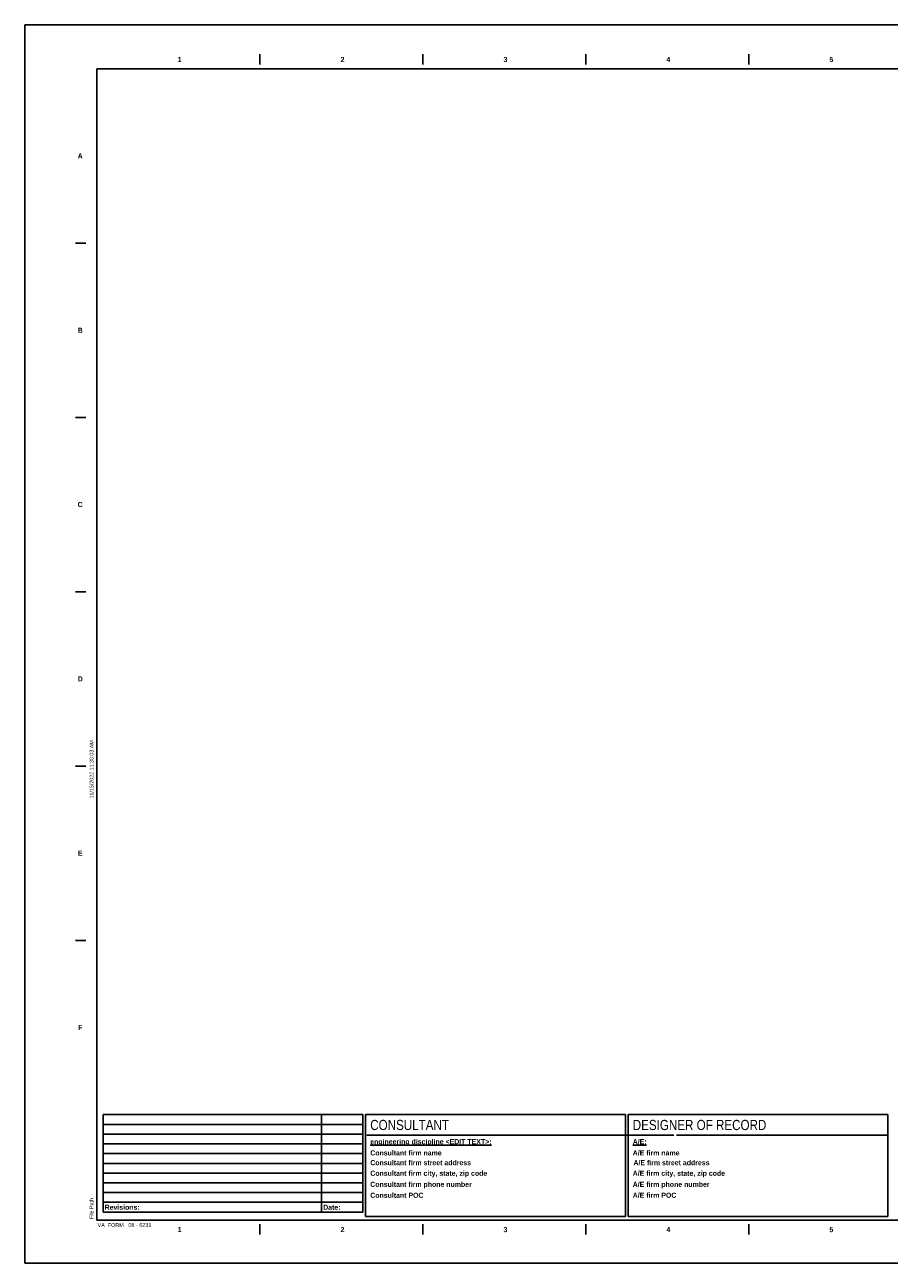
# Model space of a CAD drawing. Header units: inches. Extents: x 0 to 42, y 0 to 30.
# Tile 1 of 3: x 0 to 21, y 0 to 30. Entities that reach past the tile are written whole.
import ezdxf

# ---------------------------------------------------------------- set-up
doc = ezdxf.new("R2010")
doc.units = ezdxf.units.IN
doc.header["$MEASUREMENT"] = 0
doc.layers.add('G-ANNO-TEXT', color=211, linetype='Continuous')
doc.layers.add('G-ANNO-TTLB', color=81, linetype='Continuous')
doc.styles.add('Arial', font='arial.ttf', dxfattribs={"height": 0.092206})
doc.styles.add('Arial Narrow', font='ARIALN.TTF', dxfattribs={"width": 1.25, "height": 0.092183})
doc.styles.add('Arial Narrow_1', font='ARIALN.TTF', dxfattribs={"height": 0.245821})
doc.styles.add('Arial Narrow_B', font='ARIALNB.TTF', dxfattribs={"height": 0.122891})

msp = doc.modelspace()

# ---------------------------------------------------------------- linework, layer by layer
at = {"layer": 'G-ANNO-TTLB'}
for p, q in [((42, 30), (0, 30)), ((0, 30), (0, 0)), ((0.25, 30), (0, 30)), ((0, 30), (0, 29.75)), ((5.699, 29.285), (5.699, 29.035)), ((9.648, 29.285), (9.648, 29.035)), ((13.598, 29.285), (13.598, 29.035)), ((17.547, 29.285), (17.547, 29.035)), ((1.75, 28.933), (41.25, 28.933)), ((1.75, 1.046), (1.75, 28.933)), ((1.229, 24.71), (1.479, 24.71)), ((1.229, 20.488), (1.479, 20.488)), ((1.229, 16.265), (1.479, 16.265)), ((1.229, 12.042), (1.479, 12.042)), ((1.229, 7.82), (1.479, 7.82)), ((8.196, 3.599), (1.898, 3.599)), ((1.898, 1.24), (1.898, 3.599)), ((8.196, 3.363), (1.898, 3.363)), ((7.195, 1.476), (7.195, 3.599)), ((8.196, 1.24), (8.196, 3.599)), ((8.259, 3.599), (14.559, 3.599)), ((8.259, 1.13), (8.259, 3.599)), ((14.559, 3.599), (14.559, 1.13)), ((14.622, 3.599), (20.923, 3.599)), ((14.622, 1.13), (14.622, 3.599)), ((20.923, 3.599), (20.923, 1.13)), ((8.196, 3.127), (1.898, 3.127)), ((15.735, 3.099), (8.292, 3.099)), ((20.923, 3.099), (15.798, 3.099)), ((8.196, 2.891), (1.898, 2.891)), ((8.196, 2.655), (1.898, 2.655)), ((8.196, 2.419), (1.898, 2.419)), ((8.196, 2.184), (1.898, 2.184)), ((8.196, 1.948), (1.898, 1.948)), ((8.196, 1.712), (1.898, 1.712)), ((8.196, 1.476), (1.898, 1.476)), ((8.196, 1.24), (1.898, 1.24)), ((7.195, 1.24), (7.195, 1.476)), ((41.25, 1.046), (1.75, 1.046)), ((5.699, 0.693), (5.699, 0.943)), ((14.559, 1.13), (8.259, 1.13)), ((9.648, 0.693), (9.648, 0.943)), ((13.598, 0.693), (13.598, 0.943)), ((20.923, 1.13), (14.622, 1.13)), ((17.547, 0.693), (17.547, 0.943)), ((0, 0.25), (0, 0)), ((0, 0), (42, 0)), ((0, 0), (0.25, 0))]:
    msp.add_line(p, q, dxfattribs=at)

# ---------------------------------------------------------------- texts
at = {"layer": 'G-ANNO-TEXT', "attachment_point": 1}
for s, insert, char_height, width, line_spacing_factor, style in [('CONSULTANT', (8.374, 3.472), 0.2458, 2.283, 0.968573, 'Arial Narrow_1'), ('DESIGNER OF RECORD', (14.737, 3.472), 0.24582, 5.892, 0.968573, 'Arial Narrow_1'), ('Revisions:', (1.935, 1.417), 0.1229, 0.849, 0.968724, 'Arial Narrow_B'), ('Date:', (7.233, 1.417), 0.1229, 0.4185, 0.968724, 'Arial Narrow_B')]:
    msp.add_mtext(s, dxfattribs=dict(at, insert=insert, char_height=char_height, width=width, line_spacing_factor=line_spacing_factor, style=style))
at = {"layer": 'G-ANNO-TTLB'}
for s, insert, char_height, width, attachment_point, line_spacing_factor, style in [('\\fArial Narrow|b1|i0|c0|p34|;1', (3.753, 29.22), 0.12289, 0.093, 2, 0.968724, 'Arial Narrow_B'), ('\\fArial Narrow|b1|i0|c0|p34|;2', (7.702, 29.22), 0.12289, 0.093, 2, 0.968724, 'Arial Narrow_B'), ('\\fArial Narrow|b1|i0|c0|p34|;3', (11.651, 29.22), 0.12289, 0.093, 2, 0.968724, 'Arial Narrow_B'), ('\\fArial Narrow|b1|i0|c0|p34|;4', (15.6, 29.22), 0.12289, 0.093, 2, 0.968724, 'Arial Narrow_B'), ('\\fArial Narrow|b1|i0|c0|p34|;5', (19.55, 29.22), 0.12289, 0.093, 2, 0.968724, 'Arial Narrow_B'), ('\\fArial Narrow|b1|i0|c0|p34|;A', (1.345, 26.884), 0.12289, 0.1215, 2, 0.968724, 'Arial Narrow_B'), ('\\fArial Narrow|b1|i0|c0|p34|;B', (1.345, 22.661), 0.12289, 0.1215, 2, 0.968724, 'Arial Narrow_B'), ('\\fArial Narrow|b1|i0|c0|p34|;C', (1.345, 18.439), 0.12289, 0.1215, 2, 0.968724, 'Arial Narrow_B'), ('\\fArial Narrow|b1|i0|c0|p34|;D', (1.345, 14.216), 0.12289, 0.1215, 2, 0.968724, 'Arial Narrow_B'), ('\\fArial Narrow|b1|i0|c0|p34|;E', (1.345, 9.994), 0.12289, 0.1125, 2, 0.968724, 'Arial Narrow_B'), ('\\fArial Narrow|b1|i0|c0|p34|;F', (1.345, 5.771), 0.12289, 0.1035, 2, 0.968724, 'Arial Narrow_B'), ('\\Lengineering discipline <EDIT TEXT>:', (8.374, 3.006), 0.12289, 2.94, 1, 0.968724, 'Arial Narrow_B'), ('\\LA/E:', (14.737, 3.006), 0.1229, 0.336, 1, 0.968724, 'Arial Narrow_B'), ('Consultant firm name', (8.374, 2.734), 0.12289, 1.7295, 1, 0.968724, 'Arial Narrow_B'), ('A/E firm name', (14.737, 2.734), 0.12289, 1.131, 1, 0.968724, 'Arial Narrow_B'), ('Consultant firm street address', (8.374, 2.497), 0.12289, 2.4375, 1, 0.968724, 'Arial Narrow_B'), ('A/E firm street address', (14.754, 2.497), 0.12289, 1.839, 1, 0.968724, 'Arial Narrow_B'), ('Consultant firm city, state, zip code', (8.374, 2.241), 0.12289, 2.8275, 1, 0.968724, 'Arial Narrow_B'), ('A/E firm city, state, zip code', (14.737, 2.241), 0.12289, 2.229, 1, 0.968724, 'Arial Narrow_B'), ('Consultant firm phone number', (8.374, 1.973), 0.12289, 2.463, 1, 0.968724, 'Arial Narrow_B'), ('A/E firm phone number', (14.737, 1.973), 0.12289, 1.8645, 1, 0.968724, 'Arial Narrow_B'), ('Consultant POC', (8.374, 1.708), 0.12289, 1.29, 1, 0.968724, 'Arial Narrow_B'), ('A/E firm POC', (14.737, 1.708), 0.12289, 1.056, 1, 0.968724, 'Arial Narrow_B'), ('VA  FORM   08 - 6231', (1.763, 0.971), 0.09218, 1.5345, 1, 0.968573, 'Arial Narrow'), ('\\fArial Narrow|b1|i0|c0|p34|;1', (3.753, 0.876), 0.12289, 0.093, 2, 0.968724, 'Arial Narrow_B'), ('\\fArial Narrow|b1|i0|c0|p34|;2', (7.702, 0.876), 0.12289, 0.093, 2, 0.968724, 'Arial Narrow_B'), ('\\fArial Narrow|b1|i0|c0|p34|;3', (11.651, 0.876), 0.12289, 0.093, 2, 0.968724, 'Arial Narrow_B'), ('\\fArial Narrow|b1|i0|c0|p34|;4', (15.6, 0.876), 0.12289, 0.093, 2, 0.968724, 'Arial Narrow_B'), ('\\fArial Narrow|b1|i0|c0|p34|;5', (19.55, 0.876), 0.12289, 0.093, 2, 0.968724, 'Arial Narrow_B')]:
    msp.add_mtext(s, dxfattribs=dict(at, insert=insert, char_height=char_height, width=width, attachment_point=attachment_point, line_spacing_factor=line_spacing_factor, style=style))
at = {"layer": 'G-ANNO-TTLB', "attachment_point": 1, "rotation": 90, "line_spacing_factor": 0.938532, "style": 'Arial'}
for s, insert, char_height, width in [('11/15/2022 11:30:03 AM', (1.574, 11.258), 0.09221, 1.5975), ('File Path', (1.574, 1.071), 0.0922, 0.60525)]:
    msp.add_mtext(s, dxfattribs=dict(at, insert=insert, char_height=char_height, width=width))

doc.saveas('drawing.dxf')
